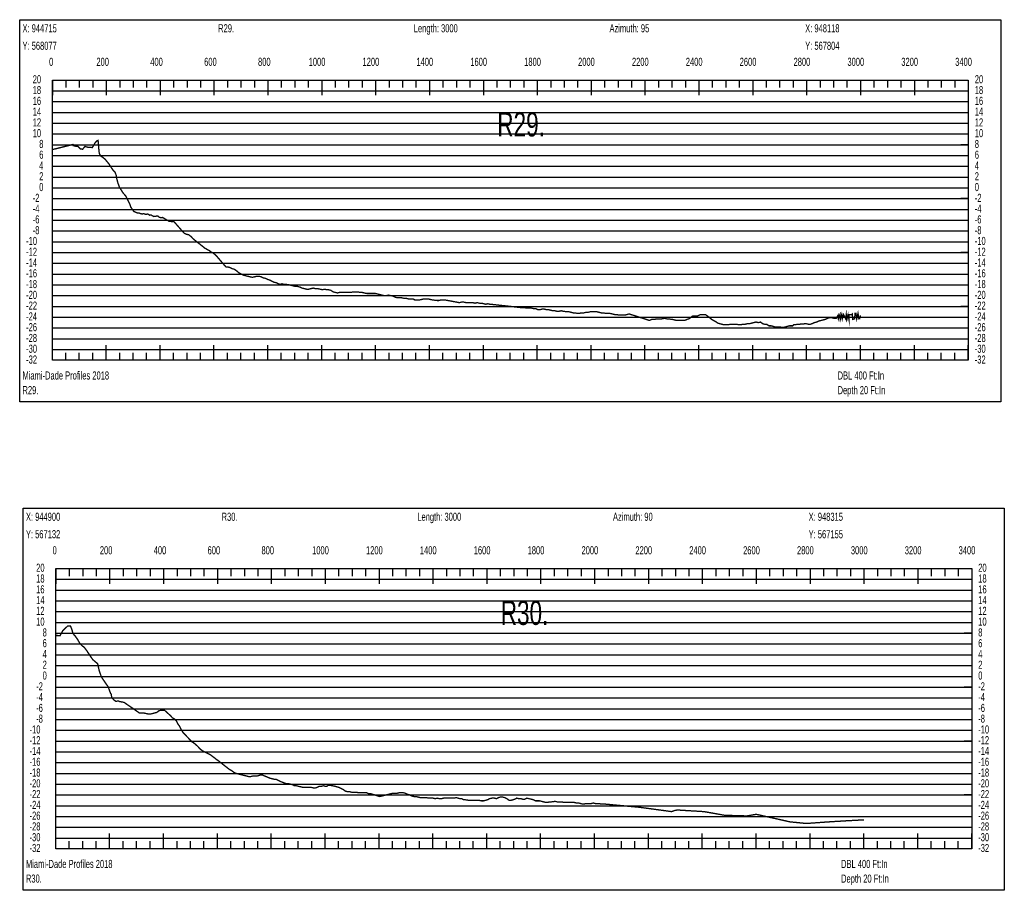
# Model space of a CAD drawing. Header units: inches. Extents: x 471865 to 538526, y 1054316 to 1102451.
# Tile 4 of 114: x 476812 to 480467, y 1054316 to 1057547. Entities that reach past the tile are written whole.
import ezdxf

# ---------------------------------------------------------------- set-up
doc = ezdxf.new("R2010")
doc.units = ezdxf.units.IN
doc.header["$MEASUREMENT"] = 0
for name, color, linetype in [('LABELS', 7, 'Continuous'), ('X_Gr1', 7, 'Continuous'), ('XSECTION', 7, 'Continuous')]:
    doc.layers.add(name, color=color, linetype=linetype)
doc.styles.get("Standard").update_dxf_attribs({"font": 'arial.ttf'})

msp = doc.modelspace()

# ---------------------------------------------------------------- linework, layer by layer
at = {"layer": 'X_Gr1', "color": 6, "linetype": 'Continuous', "lineweight": 18, "true_color": 0xff00ff, "transparency": 33554687, "const_width": 5}
for points in [[(476933.5, 1057073.9), (476933.5, 1057073.9), (476933.8, 1057065.2), (477009.9, 1057084), (477011.1, 1057080), (477020.1, 1057077.5), (477028.8, 1057077), (477037.8, 1057067.2), (477045.8, 1057066.5), (477054.7, 1057076.9), (477063.2, 1057074.2), (477072, 1057073.4), (477082, 1057072.7), (477091.6, 1057089.4), (477099.5, 1057097.9), (477103.3, 1057099.4), (477106.9, 1057057.7), (477108.1, 1057050.4), (477113.6, 1057040.8), (477121, 1057036.1), (477128.8, 1057030.1), (477144, 1057011.4), (477150.9, 1057000.4), (477158.7, 1056989.2), (477166, 1056981.8), (477171.1, 1056968.5), (477172.9, 1056956.1), (477177.1, 1056940.7), (477183.3, 1056923.5), (477186.6, 1056919.3), (477195.9, 1056904.4), (477205.5, 1056893.7), (477211.9, 1056881.2), (477220.2, 1056865), (477225.1, 1056851.2), (477231.2, 1056842.5), (477235.9, 1056835.6), (477242.5, 1056832.8), (477249.5, 1056829.9), (477254.9, 1056830.2), (477261.2, 1056827), (477268.4, 1056826.4), (477272.7, 1056827.4), (477280.1, 1056824.7), (477287.7, 1056826.1), (477294.6, 1056821.7), (477300.6, 1056822.1), (477309.6, 1056816.8), (477317.1, 1056817.7), (477324.5, 1056819), (477330.1, 1056814.3), (477337.4, 1056812.2), (477342.8, 1056813.3), (477349.1, 1056809.6), (477355.2, 1056805.9), (477361.4, 1056802.2), (477366.6, 1056799.1), (477385.8, 1056797.1), (477392.3, 1056789.6), (477398.6, 1056782.4), (477405, 1056775.2), (477411.3, 1056767.9), (477417.6, 1056760.7), (477422.7, 1056755.1), (477431.1, 1056751.1), (477439.5, 1056749.1), (477447.6, 1056743.1), (477455.2, 1056735.1), (477462.3, 1056729.1), (477469.6, 1056723.1), (477477.3, 1056717.1), (477485.1, 1056711.1), (477492.5, 1056705.1), (477499.8, 1056699.1), (477507.4, 1056695.1), (477515.1, 1056691.1), (477522.9, 1056685.1), (477530.6, 1056681.1), (477538.2, 1056675.1), (477545.7, 1056667.1), (477569.7, 1056639.1), (477578.4, 1056629.1), (477586.5, 1056629.1), (477593.8, 1056627.1), (477601, 1056623.1), (477608.9, 1056621.1), (477617.7, 1056615.1), (477626.9, 1056607.1), (477635.5, 1056603.1), (477643.2, 1056599.1), (477650.7, 1056597.1), (477658.8, 1056595.1), (477667.5, 1056593.1), (477676.1, 1056591.1), (477684.4, 1056593.1), (477692.4, 1056595.1), (477700.4, 1056595.1), (477708.6, 1056593.1), (477717, 1056589.1), (477725.3, 1056587.1), (477733.1, 1056583.1), (477740.5, 1056581.1), (477748.1, 1056577.1), (477756.3, 1056573.1), (477764.6, 1056571.1), (477772.3, 1056567.1), (477779.3, 1056565.1), (477786.1, 1056567.1), (477793.2, 1056565.1), (477800.1, 1056565.1), (477813.6, 1056563.1), (477821.1, 1056561.1), (477829, 1056559.1), (477836.7, 1056557.1), (477844.3, 1056557.1), (477852.2, 1056555.1), (477860.7, 1056551.1), (477869.3, 1056549.1), (477877.6, 1056547.1), (477885.6, 1056547.1), (477893.7, 1056549.1), (477901.8, 1056551.1), (477910.1, 1056549.1), (477918.5, 1056549.1), (477927.2, 1056547.1), (477936.2, 1056545.1), (477944.3, 1056547.1), (477951.4, 1056545.1), (477958.4, 1056545.1), (477966.8, 1056543.1), (477976, 1056537.1), (477992, 1056533.1), (477999.3, 1056535.1), (478007.9, 1056535.1), (478017.3, 1056535.1), (478026.2, 1056535.1), (478034.5, 1056535.1), (478042.4, 1056535.1), (478050.4, 1056537.1), (478058.9, 1056537.1), (478067.5, 1056537.1), (478075.8, 1056535.1), (478083.6, 1056535.1), (478091.6, 1056533.1), (478100.1, 1056531.1), (478108.8, 1056531.1), (478117.1, 1056531.1), (478125.1, 1056531.1), (478132.9, 1056531.1), (478141, 1056529.1), (478149.3, 1056527.1), (478157.3, 1056525.1), (478164.7, 1056523.1), (478172.5, 1056523.1), (478181, 1056525.1), (478190.2, 1056523.1), (478199.1, 1056521.1), (478207.2, 1056517.1), (478214.6, 1056515.1), (478222.2, 1056515.1), (478230.6, 1056515.1), (478239.3, 1056513.1), (478247.3, 1056513.1), (478255.2, 1056511.1), (478263.4, 1056511.1), (478271.6, 1056511.1), (478279.5, 1056507.1), (478287.6, 1056507.1), (478296.2, 1056507.1), (478304.9, 1056509.1), (478313.2, 1056511.1), (478320.8, 1056511.1), (478328.2, 1056511.1), (478336.4, 1056509.1), (478345.1, 1056507.1), (478361.5, 1056505.1), (478368.5, 1056505.1), (478375.5, 1056507.1), (478383, 1056507.1), (478390.6, 1056507.1), (478396.5, 1056506), (478402.4, 1056505), (478408.2, 1056503.9), (478414.1, 1056502.8), (478420, 1056501.7), (478425.9, 1056500.6), (478431.8, 1056499.5), (478437.7, 1056498.4), (478443.6, 1056497.3), (478444.4, 1056497.1), (478452.7, 1056499.1), (478461, 1056499.1), (478469.5, 1056497.1), (478477.7, 1056497.1), (478485.8, 1056497.1), (478494.1, 1056497.1), (478502.6, 1056495.1), (478510.9, 1056497.1), (478518.9, 1056495.1), (478526.8, 1056495.1), (478534.7, 1056493.1), (478542.7, 1056491.1), (478550.5, 1056493.1), (478558.2, 1056491.1), (478565.7, 1056491.1), (478572.8, 1056489.1), (478579.5, 1056489.1), (478585.3, 1056488.5), (478591.2, 1056487.8), (478597.1, 1056487.2), (478602.9, 1056486.5), (478608.8, 1056485.9), (478614.7, 1056485.3), (478620.6, 1056484.6), (478626.4, 1056484), (478632.3, 1056483.3), (478638.2, 1056482.7), (478644, 1056482), (478649.9, 1056481.4), (478655.8, 1056480.7), (478661.7, 1056480.1), (478667.5, 1056479.4), (478670.2, 1056479.1), (478679.4, 1056479.1), (478695.7, 1056477.1), (478703.1, 1056477.1), (478711.1, 1056477.1), (478719.6, 1056475.1), (478728.2, 1056475.1), (478736.3, 1056471.1), (478744, 1056471.1), (478751.6, 1056473.1), (478759.6, 1056473.1), (478768, 1056471.1), (478775.7, 1056471.1), (478783.3, 1056469.1), (478791.2, 1056467.1), (478799.2, 1056467.1), (478807, 1056465.1), (478814.6, 1056465.1), (478822.4, 1056467.1), (478830.4, 1056465.1), (478845.3, 1056463.1), (478852.4, 1056463.1), (478860.1, 1056461.1), (478868, 1056459.1), (478873.8, 1056458.6), (478879.6, 1056458), (478885.5, 1056457.5), (478889.1, 1056457.1), (478897.5, 1056459.1), (478906.2, 1056459.1), (478914.4, 1056461.1), (478921.9, 1056461.1), (478929.5, 1056463.1), (478937.9, 1056463.1), (478946.8, 1056463.1), (478955.6, 1056463.1), (478964.2, 1056461.1), (478972.2, 1056459.1), (478979.9, 1056459.1), (478987.6, 1056457.1), (478995.5, 1056457.1), (479003.9, 1056457.1), (479012.4, 1056455.1), (479020.6, 1056453.1), (479028.4, 1056453.1), (479036.3, 1056451.1), (479044.1, 1056451.1), (479051.5, 1056451.1), (479059.1, 1056451.1), (479067, 1056453.1), (479074.4, 1056455.1), (479081.4, 1056453.1), (479087.3, 1056451.2), (479093.2, 1056449.4), (479099.1, 1056447.5), (479105, 1056445.6), (479110.9, 1056443.7), (479116.7, 1056441.8), (479122.6, 1056439.9), (479128.5, 1056438), (479134.4, 1056436.1), (479140.3, 1056434.2), (479146.1, 1056432.3), (479149.9, 1056431.1), (479158.8, 1056435.1), (479164.7, 1056435.4), (479170.6, 1056435.7), (479176.5, 1056436.1), (479182.4, 1056436.4), (479188.3, 1056436.7), (479194.2, 1056437), (479197.5, 1056437.1), (479206.1, 1056439.1), (479213.6, 1056437.1), (479217.1, 1056436.8), (479222.9, 1056436.3), (479228.8, 1056435.7), (479234.6, 1056435.1), (479242.8, 1056433.1), (479250.8, 1056431.1), (479254.1, 1056431.1), (479260, 1056431.1), (479265.9, 1056431.1), (479271.8, 1056431.1), (479281.1, 1056431.1), (479289.7, 1056435.1), (479296.5, 1056437.1), (479302.7, 1056441.1), (479309.9, 1056447.1), (479327.2, 1056447.1), (479335, 1056451.1), (479342.1, 1056453.1), (479349.6, 1056453.1), (479357.7, 1056453.1), (479366, 1056447.1), (479373.9, 1056441.1), (479380.9, 1056435.1), (479387.8, 1056431.1), (479395.5, 1056427.1), (479404, 1056421.1), (479418.6, 1056417.1), (479426.1, 1056415.1), (479434.6, 1056415.1), (479443.2, 1056415.1), (479450.9, 1056417.1), (479458.3, 1056417.1), (479465.7, 1056417.1), (479473.3, 1056417.1), (479481.3, 1056415.1), (479489.5, 1056415.1), (479497.5, 1056417.1), (479505.9, 1056417.1), (479514.3, 1056419.1), (479522.3, 1056419.1), (479529.8, 1056421.1), (479537.2, 1056423.1), (479545.4, 1056425.1), (479554.1, 1056423.1), (479562.5, 1056425.1), (479570.1, 1056419.1), (479577.2, 1056417.1), (479585.2, 1056417.1), (479593.8, 1056411.1), (479602.2, 1056411.1), (479609.3, 1056409.1), (479616, 1056407.1), (479623.4, 1056407.1), (479631.2, 1056407.1), (479646.9, 1056405.1), (479654.8, 1056407.1), (479669.7, 1056411.1), (479681.7, 1056411.1), (479685.7, 1056415.1), (479690, 1056415.5), (479695.9, 1056416.1), (479701.7, 1056416.6), (479707.5, 1056417.1), (479713.3, 1056417.6), (479719.2, 1056418.1), (479725.2, 1056418.6), (479731.1, 1056419.1), (479739.9, 1056417.1), (479748.2, 1056417.1), (479758.6, 1056421.1), (479762.4, 1056423.1), (479770.5, 1056425.1), (479779.4, 1056429.1), (479787.9, 1056431.1), (479795.7, 1056433.1), (479803.3, 1056435.1), (479810.8, 1056439.1), (479818.5, 1056441.1), (479826.3, 1056441.1), (479835, 1056439.1), (479843.9, 1056439.1), (479850.8, 1056451.1), (479851.8, 1056437.1), (479857.5, 1056453.1), (479858.8, 1056435.1), (479864, 1056453.1), (479866.1, 1056437.1), (479870.5, 1056453.1), (479878.8, 1056437.1), (479880.8, 1056453.1), (479883, 1056435.1), (479887.6, 1056453.1), (479890.8, 1056435.1), (479891.1, 1056453.1), (479900.4, 1056453.1), (479903.3, 1056455.1), (479904.7, 1056435.1), (479911.9, 1056437.1), (479913.2, 1056457.1), (479916.8, 1056457.1), (479919.6, 1056437.1), (479924.3, 1056457.1), (479927.6, 1056437.1), (479930.2, 1056437.3), (479933.5, 1056449.9)], [(476951.2, 1055265.2), (476951.2, 1055265.2), (476951.3, 1055261.2), (476962.6, 1055261.8), (476971.4, 1055278.7), (476982.3, 1055289.6), (476991.1, 1055297.6), (477000.6, 1055297.6), (477005.3, 1055286), (477006.9, 1055281.4), (477009.4, 1055272), (477011.2, 1055267.9), (477018.6, 1055259.6), (477027, 1055247.7), (477035.6, 1055232.6), (477043.1, 1055224.6), (477051.8, 1055218.3), (477062.1, 1055204.5), (477069.9, 1055192.5), (477083, 1055173.2), (477092, 1055165.3), (477101.6, 1055157.6), (477107.4, 1055132.1), (477115.5, 1055108.4), (477125.8, 1055093.1), (477133.3, 1055082.2), (477140.3, 1055072.7), (477148.6, 1055050.1), (477152.1, 1055043.3), (477154.2, 1055031.5), (477161.3, 1055023.4), (477169, 1055017.8), (477178.8, 1055018.8), (477184.4, 1055016.6), (477192.6, 1055015.2), (477199.9, 1055013.7), (477206.4, 1055009.2), (477212.7, 1055004.8), (477219.1, 1055000.5), (477225.4, 1054996.1), (477231.8, 1054991.8), (477238, 1054987.4), (477244.3, 1054983.1), (477250.5, 1054978.7), (477256.8, 1054974.4), (477264.6, 1054974.4), (477272.9, 1054974.4), (477281.6, 1054972.4), (477290.2, 1054970.4), (477298, 1054970.4), (477305.6, 1054972.4), (477313.2, 1054974.4), (477321.1, 1054976.4), (477328.8, 1054982.4), (477335.9, 1054984.4), (477341.1, 1054984.4), (477346.3, 1054984.4), (477350.2, 1054984.4), (477351.5, 1054983.1), (477356.7, 1054978.5), (477361.8, 1054973.8), (477367, 1054969.1), (477372.1, 1054964.5), (477372.2, 1054964.4), (477379.3, 1054956.4), (477386.2, 1054952.4), (477393, 1054946.4), (477399.2, 1054934.4), (477405, 1054926.4), (477411.2, 1054914.4), (477418.4, 1054902.4), (477423.6, 1054896.9), (477428.8, 1054891.4), (477434.1, 1054885.9), (477435.4, 1054884.4), (477443.3, 1054876.4), (477450.3, 1054868.4), (477456.9, 1054864.4), (477464.5, 1054858.4), (477473.4, 1054850.4), (477482.2, 1054840.4), (477490.4, 1054834.4), (477497.8, 1054830.4), (477505.6, 1054826.4), (477513.7, 1054822.4), (477521.5, 1054818.4), (477529.3, 1054812.4), (477537.2, 1054806.4), (477545.1, 1054800.4), (477553.3, 1054794.4), (477560.9, 1054788.4), (477568.6, 1054782.4), (477576.1, 1054776.4), (477583.9, 1054770.4), (477591.7, 1054764.4), (477599.2, 1054760.4), (477607.1, 1054754.4), (477615.3, 1054750.4), (477623.1, 1054748.4), (477630.5, 1054746.4), (477638.1, 1054744.4), (477646.7, 1054742.4), (477654.8, 1054740.4), (477662.3, 1054738.4), (477669.8, 1054738.4), (477677.6, 1054740.4), (477685.8, 1054740.4), (477693.3, 1054740.4), (477700.1, 1054742.4), (477706.4, 1054744.4), (477712.7, 1054744.4), (477717.8, 1054742.3), (477722.8, 1054740.1), (477727.9, 1054738), (477733, 1054735.9), (477738, 1054733.8), (477741.3, 1054732.4), (477749.2, 1054730.4), (477757.1, 1054728.4), (477764.4, 1054728.4), (477771.8, 1054724.4), (477779.7, 1054720.4), (477795.2, 1054714.4), (477802.2, 1054712.4), (477809.4, 1054712.4), (477817.4, 1054710.4), (477825, 1054708.4), (477832.2, 1054704.4), (477839.2, 1054704.4), (477846.9, 1054702.4), (477855.4, 1054700.4), (477863.4, 1054698.4), (477876.9, 1054698.4), (477884.8, 1054698.4), (477894, 1054698.4), (477902.8, 1054696.4), (477910.3, 1054696.4), (477916.8, 1054698.4), (477924, 1054702.4), (477932, 1054702.4), (477939.6, 1054704.4), (477946.4, 1054702.4), (477952.4, 1054702.4), (477957.9, 1054706.4), (477963.5, 1054706.4), (477968.5, 1054705.3), (477973.4, 1054704.3), (477978.4, 1054703.3), (477982.7, 1054702.4), (477989.5, 1054700.4), (477997.3, 1054698.4), (478005.3, 1054694.4), (478013.5, 1054690.4), (478021.5, 1054684.4), (478029.4, 1054682.4), (478036.6, 1054682.4), (478043.9, 1054680.4), (478052.3, 1054680.4), (478061.4, 1054680.4), (478070.4, 1054678.4), (478075.6, 1054678.4), (478080.8, 1054678.4), (478086, 1054678.4), (478091.2, 1054678.4), (478099.7, 1054678.4), (478109.1, 1054674.4), (478117.6, 1054674.4), (478122.8, 1054672.7), (478128, 1054671), (478133.2, 1054669.3), (478138.4, 1054667.6), (478143.7, 1054665.8), (478148.1, 1054664.4), (478157.1, 1054666.4), (478165.1, 1054668.4), (478172.8, 1054670.4), (478180.6, 1054672.4), (478188.7, 1054674.4), (478196.9, 1054676.4), (478205.1, 1054676.4), (478213.3, 1054676.4), (478221.2, 1054678.4), (478228.8, 1054678.4), (478236.5, 1054678.4), (478244.3, 1054676.4), (478252.4, 1054672.4), (478260.5, 1054670.4), (478268, 1054666.4), (478275.4, 1054664.4), (478283, 1054664.4), (478291.1, 1054662.4), (478299.3, 1054660.4), (478304.5, 1054660.4), (478309.7, 1054660.4), (478314.7, 1054660.4), (478322.2, 1054660.4), (478330.3, 1054658.4), (478338.7, 1054658.4), (478346.6, 1054658.4), (478354.3, 1054656.4), (478362.2, 1054658.4), (478370.5, 1054656.4), (478378.5, 1054656.4), (478386.1, 1054658.4), (478393.7, 1054658.4), (478401.4, 1054658.4), (478409.5, 1054658.4), (478417.3, 1054658.4), (478425.1, 1054658.4), (478432.7, 1054660.4), (478439.8, 1054658.4), (478446.8, 1054656.4), (478453.7, 1054656.4), (478460.1, 1054652.4), (478466.2, 1054652.4), (478471.1, 1054651.6), (478476, 1054650.9), (478479.4, 1054650.4), (478487.2, 1054650.4), (478494.7, 1054650.4), (478509.3, 1054650.4), (478517.3, 1054650.4), (478525.9, 1054648.4), (478534.6, 1054648.4), (478542.2, 1054650.4), (478549.1, 1054652.4), (478556.8, 1054656.4), (478565.6, 1054658.4), (478574.5, 1054658.4), (478582.4, 1054656.4), (478589.4, 1054660.4), (478596.8, 1054662.4), (478604.7, 1054662.4), (478612.9, 1054660.4), (478621, 1054656.4), (478629, 1054650.4), (478636.7, 1054650.4), (478643.8, 1054652.4), (478650.4, 1054654.4), (478657.4, 1054658.4), (478665.1, 1054656.4), (478672.8, 1054656.4), (478679.9, 1054654.4), (478687, 1054654.4), (478694.9, 1054658.4), (478703.2, 1054656.4), (478711.6, 1054654.4), (478719.5, 1054652.4), (478727.1, 1054648.4), (478734.7, 1054648.4), (478742.3, 1054648.4), (478750.4, 1054646.4), (478758.2, 1054644.4), (478765.4, 1054642.4), (478771.8, 1054642.4), (478778.1, 1054644.4), (478785.3, 1054644.4), (478800.3, 1054646.4), (478807.9, 1054644.4), (478815.8, 1054644.4), (478824.2, 1054644.4), (478832.6, 1054642.4), (478840.9, 1054642.4), (478849, 1054642.4), (478856.4, 1054642.4), (478863.5, 1054642.4), (478871, 1054642.4), (478879.4, 1054640.4), (478887.6, 1054640.4), (478894.8, 1054638.4), (478901.4, 1054636.4), (478907.7, 1054636.4), (478914.4, 1054638.4), (478921.4, 1054638.4), (478928.5, 1054638.4), (478935.1, 1054638.4), (478941.4, 1054640.4), (478948.6, 1054638.4), (478956.5, 1054638.4), (478963.6, 1054638.4), (478970, 1054636.4), (478976.5, 1054636.4), (478984.3, 1054636.4), (478989.5, 1054635.9), (478994.7, 1054635.4), (478999.8, 1054635), (479005, 1054634.5), (479010.2, 1054634), (479015.3, 1054633.5), (479020.5, 1054633.1), (479025.6, 1054632.6), (479030.8, 1054632.1), (479036, 1054631.6), (479041.1, 1054631.1), (479046.3, 1054630.7), (479051.4, 1054630.2), (479056.6, 1054629.7), (479061.8, 1054629.2), (479066.9, 1054628.8), (479072.1, 1054628.3), (479077.3, 1054627.8), (479082.4, 1054627.3), (479087.6, 1054626.9), (479092.7, 1054626.4), (479097.9, 1054625.9), (479103.1, 1054625.4), (479108.2, 1054625), (479113.4, 1054624.5), (479114.6, 1054624.4), (479118.6, 1054623.8), (479123.8, 1054623.1), (479128.9, 1054622.4), (479134.1, 1054621.7), (479139.3, 1054621), (479144.5, 1054620.3), (479149.7, 1054619.6), (479154.9, 1054618.9), (479160.1, 1054618.2), (479165.3, 1054617.5), (479170.5, 1054616.8), (479175.6, 1054616.1), (479180.8, 1054615.4), (479186, 1054614.7), (479191.2, 1054614), (479196.4, 1054613.3), (479201.6, 1054612.6), (479206.8, 1054611.9), (479212, 1054611.2), (479217.1, 1054610.5), (479222.3, 1054609.8), (479227.5, 1054609), (479232.4, 1054608.4), (479232.7, 1054608.5), (479237.9, 1054610.4), (479243, 1054612.3), (479243.2, 1054612.4), (479248.2, 1054613.3), (479253.3, 1054614.3), (479253.6, 1054614.4), (479258.5, 1054614.1), (479263.7, 1054613.8), (479268.9, 1054613.5), (479274.1, 1054613.1), (479279.3, 1054612.8), (479284.5, 1054612.5), (479289.8, 1054612.2), (479295, 1054611.9), (479300.2, 1054611.6), (479305.4, 1054611.2), (479310.6, 1054610.9), (479315.8, 1054610.6), (479321, 1054610.3), (479326.2, 1054610), (479331.4, 1054609.7), (479336.6, 1054609.4), (479341.8, 1054609), (479347, 1054608.7), (479352.2, 1054608.4), (479352.7, 1054608.4), (479357.4, 1054607.5), (479362.7, 1054606.6), (479367.9, 1054605.7), (479373.1, 1054604.8), (479378.3, 1054603.8), (479383.5, 1054602.9), (479388.7, 1054602), (479393.9, 1054601.1), (479399.1, 1054600.1), (479404.3, 1054599.2), (479409.5, 1054598.3), (479414.7, 1054597.4), (479419.9, 1054596.4), (479425.1, 1054595.5), (479430.3, 1054594.6), (479431.6, 1054594.4), (479435.5, 1054594.4), (479440.7, 1054594.4), (479442.2, 1054594.4), (479445.9, 1054594.3), (479451.1, 1054594.1), (479456.3, 1054594), (479461.5, 1054593.8), (479466.7, 1054593.7), (479471.9, 1054593.5), (479477.1, 1054593.4), (479482.3, 1054593.2), (479487.6, 1054593.1), (479492.8, 1054592.9), (479498, 1054592.8), (479503.2, 1054592.6), (479508.4, 1054592.5), (479512.4, 1054592.4), (479513.6, 1054592.6), (479518.7, 1054593.5), (479523.8, 1054594.4), (479529, 1054595.3), (479534.1, 1054596.2), (479539.2, 1054597.1), (479544.3, 1054598), (479546.4, 1054598.4), (479549.5, 1054597.7), (479554.7, 1054596.5), (479559.9, 1054595.4), (479565.1, 1054594.2), (479570.3, 1054593), (479575.5, 1054591.9), (479580.7, 1054590.7), (479585.9, 1054589.6), (479591.1, 1054588.4), (479596.3, 1054587.2), (479601.5, 1054586.1), (479606.7, 1054584.9), (479611.9, 1054583.7), (479617.1, 1054582.6), (479622.3, 1054581.4), (479627.5, 1054580.3), (479632.7, 1054579.1), (479637.9, 1054577.9), (479643.1, 1054576.8), (479648.3, 1054575.6), (479653.4, 1054574.5), (479658.6, 1054573.3), (479663.8, 1054572.1), (479669, 1054571), (479671.7, 1054570.4), (479674.2, 1054570.1), (479679.3, 1054569.6), (479684.4, 1054569.1), (479689.5, 1054568.6), (479694.6, 1054568.1), (479699.8, 1054567.6), (479704.9, 1054567.1), (479710, 1054566.6), (479715.1, 1054566.1), (479720.2, 1054565.6), (479725.3, 1054565.1), (479730.4, 1054564.6), (479732.7, 1054564.4), (479735.6, 1054564.6), (479740.8, 1054565), (479746, 1054565.3), (479751.2, 1054565.7), (479756.4, 1054566.1), (479761.5, 1054566.4), (479766.7, 1054566.8), (479771.9, 1054567.2), (479777.1, 1054567.6), (479782.3, 1054567.9), (479787.5, 1054568.3), (479792.7, 1054568.7), (479797.9, 1054569.1), (479803.1, 1054569.4), (479808.3, 1054569.8), (479813.5, 1054570.2), (479818.7, 1054570.5), (479823.9, 1054570.8), (479829.1, 1054571.2), (479834.3, 1054571.5), (479839.5, 1054571.8), (479844.7, 1054572.1), (479849.9, 1054572.4), (479855.1, 1054572.7), (479860.3, 1054573), (479865.6, 1054573.4), (479870.8, 1054573.7), (479876, 1054574), (479881.2, 1054574.3), (479886.4, 1054574.6), (479891.6, 1054574.9), (479896.8, 1054575.2), (479902, 1054575.4), (479907.2, 1054575.7), (479912.4, 1054576), (479917.6, 1054576.3), (479922.7, 1054576.5), (479927.9, 1054576.8), (479933.1, 1054577.1), (479938.3, 1054577.4), (479943.5, 1054577.6), (479946.3, 1054577.8)]]:
    msp.add_lwpolyline(points, dxfattribs=at)
at = {"layer": 'XSECTION', "color": 18, "linetype": 'Continuous', "true_color": 0x000000}
for points in [[(476812.3, 1057547.1), (480454.7, 1057547.1), (480454.7, 1056129.1), (476812.3, 1056129.1), (476812.3, 1057547.1)], [(476933.5, 1057323.1), (480333.5, 1057323.1), (480333.5, 1056283.1), (476933.5, 1056283.1), (476933.5, 1057323.1)], [(476933.5, 1057323.1), (476933.5, 1057266.7)], [(476933.5, 1057323.1), (476933.5, 1057266.7)], [(476933.5, 1057323.1), (476933.5, 1057295.1)], [(476933.5, 1057323.1), (476933.5, 1057295.1)], [(476983.5, 1057323.1), (476983.5, 1057295.1)], [(477033.5, 1057323.1), (477033.5, 1057295.1)], [(477083.5, 1057323.1), (477083.5, 1057295.1)], [(477133.5, 1057323.1), (477133.5, 1057266.7)], [(477133.5, 1057323.1), (477133.5, 1057295.1)], [(477183.5, 1057323.1), (477183.5, 1057295.1)], [(477233.5, 1057323.1), (477233.5, 1057295.1)], [(477283.5, 1057323.1), (477283.5, 1057295.1)], [(477333.5, 1057323.1), (477333.5, 1057266.7)], [(477333.5, 1057323.1), (477333.5, 1057295.1)], [(477383.5, 1057323.1), (477383.5, 1057295.1)], [(477433.5, 1057323.1), (477433.5, 1057295.1)], [(477483.5, 1057323.1), (477483.5, 1057295.1)], [(477533.5, 1057323.1), (477533.5, 1057266.7)], [(477533.5, 1057323.1), (477533.5, 1057295.1)], [(477583.5, 1057323.1), (477583.5, 1057295.1)], [(477633.5, 1057323.1), (477633.5, 1057295.1)], [(477683.5, 1057323.1), (477683.5, 1057295.1)], [(477733.5, 1057323.1), (477733.5, 1057266.7)], [(477733.5, 1057323.1), (477733.5, 1057295.1)], [(477783.5, 1057323.1), (477783.5, 1057295.1)], [(477833.5, 1057323.1), (477833.5, 1057295.1)], [(477883.5, 1057323.1), (477883.5, 1057295.1)], [(477933.5, 1057323.1), (477933.5, 1057266.7)], [(477933.5, 1057323.1), (477933.5, 1057295.1)], [(477983.5, 1057323.1), (477983.5, 1057295.1)], [(478033.5, 1057323.1), (478033.5, 1057295.1)], [(478083.5, 1057323.1), (478083.5, 1057295.1)], [(478133.5, 1057323.1), (478133.5, 1057266.7)], [(478133.5, 1057323.1), (478133.5, 1057295.1)], [(478183.5, 1057323.1), (478183.5, 1057295.1)], [(478233.5, 1057323.1), (478233.5, 1057295.1)], [(478283.5, 1057323.1), (478283.5, 1057295.1)], [(478333.5, 1057323.1), (478333.5, 1057266.7)], [(478333.5, 1057323.1), (478333.5, 1057295.1)], [(478383.5, 1057323.1), (478383.5, 1057295.1)], [(478433.5, 1057323.1), (478433.5, 1057295.1)], [(478483.5, 1057323.1), (478483.5, 1057295.1)], [(478533.5, 1057323.1), (478533.5, 1057266.7)], [(478533.5, 1057323.1), (478533.5, 1057295.1)], [(478583.5, 1057323.1), (478583.5, 1057295.1)], [(478633.5, 1057323.1), (478633.5, 1057295.1)], [(478683.5, 1057323.1), (478683.5, 1057295.1)], [(478733.5, 1057323.1), (478733.5, 1057266.7)], [(478733.5, 1057323.1), (478733.5, 1057295.1)], [(478783.5, 1057323.1), (478783.5, 1057295.1)], [(478833.5, 1057323.1), (478833.5, 1057295.1)], [(478883.5, 1057323.1), (478883.5, 1057295.1)], [(478933.5, 1057323.1), (478933.5, 1057266.7)], [(478933.5, 1057323.1), (478933.5, 1057295.1)], [(478983.5, 1057323.1), (478983.5, 1057295.1)], [(479033.5, 1057323.1), (479033.5, 1057295.1)], [(479083.5, 1057323.1), (479083.5, 1057295.1)], [(479133.5, 1057323.1), (479133.5, 1057266.7)], [(479133.5, 1057323.1), (479133.5, 1057295.1)], [(479183.5, 1057323.1), (479183.5, 1057295.1)], [(479233.5, 1057323.1), (479233.5, 1057295.1)], [(479283.5, 1057323.1), (479283.5, 1057295.1)], [(479333.5, 1057323.1), (479333.5, 1057266.7)], [(479333.5, 1057323.1), (479333.5, 1057295.1)], [(479383.5, 1057323.1), (479383.5, 1057295.1)], [(479433.5, 1057323.1), (479433.5, 1057295.1)], [(479483.5, 1057323.1), (479483.5, 1057295.1)], [(479533.5, 1057323.1), (479533.5, 1057266.7)], [(479533.5, 1057323.1), (479533.5, 1057295.1)], [(479583.5, 1057323.1), (479583.5, 1057295.1)], [(479633.5, 1057323.1), (479633.5, 1057295.1)], [(479683.5, 1057323.1), (479683.5, 1057295.1)], [(479733.5, 1057323.1), (479733.5, 1057266.7)], [(479733.5, 1057323.1), (479733.5, 1057295.1)], [(479783.5, 1057323.1), (479783.5, 1057295.1)], [(479833.5, 1057323.1), (479833.5, 1057295.1)], [(479883.5, 1057323.1), (479883.5, 1057295.1)], [(479933.5, 1057323.1), (479933.5, 1057266.7)], [(479933.5, 1057323.1), (479933.5, 1057295.1)], [(479983.5, 1057323.1), (479983.5, 1057295.1)], [(480033.5, 1057323.1), (480033.5, 1057295.1)], [(480083.5, 1057323.1), (480083.5, 1057295.1)], [(480133.5, 1057323.1), (480133.5, 1057266.7)], [(480133.5, 1057323.1), (480133.5, 1057295.1)], [(480183.5, 1057323.1), (480183.5, 1057295.1)], [(480233.5, 1057323.1), (480233.5, 1057295.1)], [(480283.5, 1057323.1), (480283.5, 1057295.1)], [(480333.5, 1057323.1), (480333.5, 1057266.7)], [(480333.5, 1057323.1), (480333.5, 1057295.1)], [(476933.5, 1057083.1), (476961.5, 1057083.1)], [(480333.5, 1057083.1), (480305.5, 1057083.1)], [(476933.5, 1056883.1), (476961.5, 1056883.1)], [(480333.5, 1056883.1), (480305.5, 1056883.1)], [(476933.5, 1056683.1), (476961.5, 1056683.1)], [(480333.5, 1056683.1), (480305.5, 1056683.1)], [(476933.5, 1056483.1), (476961.5, 1056483.1)], [(480333.5, 1056483.1), (480305.5, 1056483.1)], [(476933.5, 1056283.1), (476933.5, 1056339.5)], [(476933.5, 1056283.1), (476933.5, 1056339.5)], [(477133.5, 1056283.1), (477133.5, 1056339.5)], [(477333.5, 1056283.1), (477333.5, 1056339.5)], [(477533.5, 1056283.1), (477533.5, 1056339.5)], [(477733.5, 1056283.1), (477733.5, 1056339.5)], [(477933.5, 1056283.1), (477933.5, 1056339.5)], [(478133.5, 1056283.1), (478133.5, 1056339.5)], [(478333.5, 1056283.1), (478333.5, 1056339.5)], [(478533.5, 1056283.1), (478533.5, 1056339.5)], [(478733.5, 1056283.1), (478733.5, 1056339.5)], [(478933.5, 1056283.1), (478933.5, 1056339.5)], [(479133.5, 1056283.1), (479133.5, 1056339.5)], [(479333.5, 1056283.1), (479333.5, 1056339.5)], [(479533.5, 1056283.1), (479533.5, 1056339.5)], [(479733.5, 1056283.1), (479733.5, 1056339.5)], [(479933.5, 1056283.1), (479933.5, 1056339.5)], [(480133.5, 1056283.1), (480133.5, 1056339.5)], [(480333.5, 1056283.1), (480333.5, 1056339.5)], [(476933.5, 1056283.1), (476933.5, 1056311.1)], [(476933.5, 1056283.1), (476933.5, 1056311.1)], [(476983.5, 1056283.1), (476983.5, 1056311.1)], [(477033.5, 1056283.1), (477033.5, 1056311.1)], [(477083.5, 1056283.1), (477083.5, 1056311.1)], [(477133.5, 1056283.1), (477133.5, 1056311.1)], [(477183.5, 1056283.1), (477183.5, 1056311.1)], [(477233.5, 1056283.1), (477233.5, 1056311.1)], [(477283.5, 1056283.1), (477283.5, 1056311.1)], [(477333.5, 1056283.1), (477333.5, 1056311.1)], [(477383.5, 1056283.1), (477383.5, 1056311.1)], [(477433.5, 1056283.1), (477433.5, 1056311.1)], [(477483.5, 1056283.1), (477483.5, 1056311.1)], [(477533.5, 1056283.1), (477533.5, 1056311.1)], [(477583.5, 1056283.1), (477583.5, 1056311.1)], [(477633.5, 1056283.1), (477633.5, 1056311.1)], [(477683.5, 1056283.1), (477683.5, 1056311.1)], [(477733.5, 1056283.1), (477733.5, 1056311.1)], [(477783.5, 1056283.1), (477783.5, 1056311.1)], [(477833.5, 1056283.1), (477833.5, 1056311.1)], [(477883.5, 1056283.1), (477883.5, 1056311.1)], [(477933.5, 1056283.1), (477933.5, 1056311.1)], [(477983.5, 1056283.1), (477983.5, 1056311.1)], [(478033.5, 1056283.1), (478033.5, 1056311.1)], [(478083.5, 1056283.1), (478083.5, 1056311.1)], [(478133.5, 1056283.1), (478133.5, 1056311.1)], [(478183.5, 1056283.1), (478183.5, 1056311.1)], [(478233.5, 1056283.1), (478233.5, 1056311.1)], [(478283.5, 1056283.1), (478283.5, 1056311.1)], [(478333.5, 1056283.1), (478333.5, 1056311.1)], [(478383.5, 1056283.1), (478383.5, 1056311.1)], [(478433.5, 1056283.1), (478433.5, 1056311.1)], [(478483.5, 1056283.1), (478483.5, 1056311.1)], [(478533.5, 1056283.1), (478533.5, 1056311.1)], [(478583.5, 1056283.1), (478583.5, 1056311.1)], [(478633.5, 1056283.1), (478633.5, 1056311.1)], [(478683.5, 1056283.1), (478683.5, 1056311.1)], [(478733.5, 1056283.1), (478733.5, 1056311.1)], [(478783.5, 1056283.1), (478783.5, 1056311.1)], [(478833.5, 1056283.1), (478833.5, 1056311.1)], [(478883.5, 1056283.1), (478883.5, 1056311.1)], [(478933.5, 1056283.1), (478933.5, 1056311.1)], [(478983.5, 1056283.1), (478983.5, 1056311.1)], [(479033.5, 1056283.1), (479033.5, 1056311.1)], [(479083.5, 1056283.1), (479083.5, 1056311.1)], [(479133.5, 1056283.1), (479133.5, 1056311.1)], [(479183.5, 1056283.1), (479183.5, 1056311.1)], [(479233.5, 1056283.1), (479233.5, 1056311.1)], [(479283.5, 1056283.1), (479283.5, 1056311.1)], [(479333.5, 1056283.1), (479333.5, 1056311.1)], [(479383.5, 1056283.1), (479383.5, 1056311.1)], [(479433.5, 1056283.1), (479433.5, 1056311.1)], [(479483.5, 1056283.1), (479483.5, 1056311.1)], [(479533.5, 1056283.1), (479533.5, 1056311.1)], [(479583.5, 1056283.1), (479583.5, 1056311.1)], [(479633.5, 1056283.1), (479633.5, 1056311.1)], [(479683.5, 1056283.1), (479683.5, 1056311.1)], [(479733.5, 1056283.1), (479733.5, 1056311.1)], [(479783.5, 1056283.1), (479783.5, 1056311.1)], [(479833.5, 1056283.1), (479833.5, 1056311.1)], [(479883.5, 1056283.1), (479883.5, 1056311.1)], [(479933.5, 1056283.1), (479933.5, 1056311.1)], [(479983.5, 1056283.1), (479983.5, 1056311.1)], [(480033.5, 1056283.1), (480033.5, 1056311.1)], [(480083.5, 1056283.1), (480083.5, 1056311.1)], [(480133.5, 1056283.1), (480133.5, 1056311.1)], [(480183.5, 1056283.1), (480183.5, 1056311.1)], [(480233.5, 1056283.1), (480233.5, 1056311.1)], [(480283.5, 1056283.1), (480283.5, 1056311.1)], [(480333.5, 1056283.1), (480333.5, 1056311.1)], [(476825.1, 1055734.4), (480467.5, 1055734.4), (480467.5, 1054316.4), (476825.1, 1054316.4), (476825.1, 1055734.4)], [(476946.3, 1055510.4), (480346.3, 1055510.4), (480346.3, 1054470.4), (476946.3, 1054470.4), (476946.3, 1055510.4)], [(476946.3, 1055510.4), (476946.3, 1055454)], [(476946.3, 1055510.4), (476946.3, 1055454)], [(476946.3, 1055510.4), (476946.3, 1055482.4)], [(476946.3, 1055510.4), (476946.3, 1055482.4)], [(476996.3, 1055510.4), (476996.3, 1055482.4)], [(477046.3, 1055510.4), (477046.3, 1055482.4)], [(477096.3, 1055510.4), (477096.3, 1055482.4)], [(477146.3, 1055510.4), (477146.3, 1055454)], [(477146.3, 1055510.4), (477146.3, 1055482.4)], [(477196.3, 1055510.4), (477196.3, 1055482.4)], [(477246.3, 1055510.4), (477246.3, 1055482.4)], [(477296.3, 1055510.4), (477296.3, 1055482.4)], [(477346.3, 1055510.4), (477346.3, 1055454)], [(477346.3, 1055510.4), (477346.3, 1055482.4)], [(477396.3, 1055510.4), (477396.3, 1055482.4)], [(477446.3, 1055510.4), (477446.3, 1055482.4)], [(477496.3, 1055510.4), (477496.3, 1055482.4)], [(477546.3, 1055510.4), (477546.3, 1055454)], [(477546.3, 1055510.4), (477546.3, 1055482.4)], [(477596.3, 1055510.4), (477596.3, 1055482.4)], [(477646.3, 1055510.4), (477646.3, 1055482.4)], [(477696.3, 1055510.4), (477696.3, 1055482.4)], [(477746.3, 1055510.4), (477746.3, 1055454)], [(477746.3, 1055510.4), (477746.3, 1055482.4)], [(477796.3, 1055510.4), (477796.3, 1055482.4)], [(477846.3, 1055510.4), (477846.3, 1055482.4)], [(477896.3, 1055510.4), (477896.3, 1055482.4)], [(477946.3, 1055510.4), (477946.3, 1055454)], [(477946.3, 1055510.4), (477946.3, 1055482.4)], [(477996.3, 1055510.4), (477996.3, 1055482.4)], [(478046.3, 1055510.4), (478046.3, 1055482.4)], [(478096.3, 1055510.4), (478096.3, 1055482.4)], [(478146.3, 1055510.4), (478146.3, 1055454)], [(478146.3, 1055510.4), (478146.3, 1055482.4)], [(478196.3, 1055510.4), (478196.3, 1055482.4)], [(478246.3, 1055510.4), (478246.3, 1055482.4)], [(478296.3, 1055510.4), (478296.3, 1055482.4)], [(478346.3, 1055510.4), (478346.3, 1055454)], [(478346.3, 1055510.4), (478346.3, 1055482.4)], [(478396.3, 1055510.4), (478396.3, 1055482.4)], [(478446.3, 1055510.4), (478446.3, 1055482.4)], [(478496.3, 1055510.4), (478496.3, 1055482.4)], [(478546.3, 1055510.4), (478546.3, 1055454)], [(478546.3, 1055510.4), (478546.3, 1055482.4)], [(478596.3, 1055510.4), (478596.3, 1055482.4)], [(478646.3, 1055510.4), (478646.3, 1055482.4)], [(478696.3, 1055510.4), (478696.3, 1055482.4)], [(478746.3, 1055510.4), (478746.3, 1055454)], [(478746.3, 1055510.4), (478746.3, 1055482.4)], [(478796.3, 1055510.4), (478796.3, 1055482.4)], [(478846.3, 1055510.4), (478846.3, 1055482.4)], [(478896.3, 1055510.4), (478896.3, 1055482.4)], [(478946.3, 1055510.4), (478946.3, 1055454)], [(478946.3, 1055510.4), (478946.3, 1055482.4)], [(478996.3, 1055510.4), (478996.3, 1055482.4)], [(479046.3, 1055510.4), (479046.3, 1055482.4)], [(479096.3, 1055510.4), (479096.3, 1055482.4)], [(479146.3, 1055510.4), (479146.3, 1055454)], [(479146.3, 1055510.4), (479146.3, 1055482.4)], [(479196.3, 1055510.4), (479196.3, 1055482.4)], [(479246.3, 1055510.4), (479246.3, 1055482.4)], [(479296.3, 1055510.4), (479296.3, 1055482.4)], [(479346.3, 1055510.4), (479346.3, 1055454)], [(479346.3, 1055510.4), (479346.3, 1055482.4)], [(479396.3, 1055510.4), (479396.3, 1055482.4)], [(479446.3, 1055510.4), (479446.3, 1055482.4)], [(479496.3, 1055510.4), (479496.3, 1055482.4)], [(479546.3, 1055510.4), (479546.3, 1055454)], [(479546.3, 1055510.4), (479546.3, 1055482.4)], [(479596.3, 1055510.4), (479596.3, 1055482.4)], [(479646.3, 1055510.4), (479646.3, 1055482.4)], [(479696.3, 1055510.4), (479696.3, 1055482.4)], [(479746.3, 1055510.4), (479746.3, 1055454)], [(479746.3, 1055510.4), (479746.3, 1055482.4)], [(479796.3, 1055510.4), (479796.3, 1055482.4)], [(479846.3, 1055510.4), (479846.3, 1055482.4)], [(479896.3, 1055510.4), (479896.3, 1055482.4)], [(479946.3, 1055510.4), (479946.3, 1055454)], [(479946.3, 1055510.4), (479946.3, 1055482.4)], [(479996.3, 1055510.4), (479996.3, 1055482.4)], [(480046.3, 1055510.4), (480046.3, 1055482.4)], [(480096.3, 1055510.4), (480096.3, 1055482.4)], [(480146.3, 1055510.4), (480146.3, 1055454)], [(480146.3, 1055510.4), (480146.3, 1055482.4)], [(480196.3, 1055510.4), (480196.3, 1055482.4)], [(480246.3, 1055510.4), (480246.3, 1055482.4)], [(480296.3, 1055510.4), (480296.3, 1055482.4)], [(480346.3, 1055510.4), (480346.3, 1055454)], [(480346.3, 1055510.4), (480346.3, 1055482.4)], [(476946.3, 1055270.4), (476974.3, 1055270.4)], [(480346.3, 1055270.4), (480318.3, 1055270.4)], [(476946.3, 1055070.4), (476974.3, 1055070.4)], [(480346.3, 1055070.4), (480318.3, 1055070.4)], [(476946.3, 1054870.4), (476974.3, 1054870.4)], [(480346.3, 1054870.4), (480318.3, 1054870.4)], [(476946.3, 1054670.4), (476974.3, 1054670.4)], [(480346.3, 1054670.4), (480318.3, 1054670.4)], [(476946.3, 1054470.4), (476946.3, 1054526.8)], [(476946.3, 1054470.4), (476946.3, 1054526.8)], [(477146.3, 1054470.4), (477146.3, 1054526.8)], [(477346.3, 1054470.4), (477346.3, 1054526.8)], [(477546.3, 1054470.4), (477546.3, 1054526.8)], [(477746.3, 1054470.4), (477746.3, 1054526.8)], [(477946.3, 1054470.4), (477946.3, 1054526.8)], [(478146.3, 1054470.4), (478146.3, 1054526.8)], [(478346.3, 1054470.4), (478346.3, 1054526.8)], [(478546.3, 1054470.4), (478546.3, 1054526.8)], [(478746.3, 1054470.4), (478746.3, 1054526.8)], [(478946.3, 1054470.4), (478946.3, 1054526.8)], [(479146.3, 1054470.4), (479146.3, 1054526.8)], [(479346.3, 1054470.4), (479346.3, 1054526.8)], [(479546.3, 1054470.4), (479546.3, 1054526.8)], [(479746.3, 1054470.4), (479746.3, 1054526.8)], [(479946.3, 1054470.4), (479946.3, 1054526.8)], [(480146.3, 1054470.4), (480146.3, 1054526.8)], [(480346.3, 1054470.4), (480346.3, 1054526.8)], [(476946.3, 1054470.4), (476946.3, 1054498.4)], [(476946.3, 1054470.4), (476946.3, 1054498.4)], [(476996.3, 1054470.4), (476996.3, 1054498.4)], [(477046.3, 1054470.4), (477046.3, 1054498.4)], [(477096.3, 1054470.4), (477096.3, 1054498.4)], [(477146.3, 1054470.4), (477146.3, 1054498.4)], [(477196.3, 1054470.4), (477196.3, 1054498.4)], [(477246.3, 1054470.4), (477246.3, 1054498.4)], [(477296.3, 1054470.4), (477296.3, 1054498.4)], [(477346.3, 1054470.4), (477346.3, 1054498.4)], [(477396.3, 1054470.4), (477396.3, 1054498.4)], [(477446.3, 1054470.4), (477446.3, 1054498.4)], [(477496.3, 1054470.4), (477496.3, 1054498.4)], [(477546.3, 1054470.4), (477546.3, 1054498.4)], [(477596.3, 1054470.4), (477596.3, 1054498.4)], [(477646.3, 1054470.4), (477646.3, 1054498.4)], [(477696.3, 1054470.4), (477696.3, 1054498.4)], [(477746.3, 1054470.4), (477746.3, 1054498.4)], [(477796.3, 1054470.4), (477796.3, 1054498.4)], [(477846.3, 1054470.4), (477846.3, 1054498.4)], [(477896.3, 1054470.4), (477896.3, 1054498.4)], [(477946.3, 1054470.4), (477946.3, 1054498.4)], [(477996.3, 1054470.4), (477996.3, 1054498.4)], [(478046.3, 1054470.4), (478046.3, 1054498.4)], [(478096.3, 1054470.4), (478096.3, 1054498.4)], [(478146.3, 1054470.4), (478146.3, 1054498.4)], [(478196.3, 1054470.4), (478196.3, 1054498.4)], [(478246.3, 1054470.4), (478246.3, 1054498.4)], [(478296.3, 1054470.4), (478296.3, 1054498.4)], [(478346.3, 1054470.4), (478346.3, 1054498.4)], [(478396.3, 1054470.4), (478396.3, 1054498.4)], [(478446.3, 1054470.4), (478446.3, 1054498.4)], [(478496.3, 1054470.4), (478496.3, 1054498.4)], [(478546.3, 1054470.4), (478546.3, 1054498.4)], [(478596.3, 1054470.4), (478596.3, 1054498.4)], [(478646.3, 1054470.4), (478646.3, 1054498.4)], [(478696.3, 1054470.4), (478696.3, 1054498.4)], [(478746.3, 1054470.4), (478746.3, 1054498.4)], [(478796.3, 1054470.4), (478796.3, 1054498.4)], [(478846.3, 1054470.4), (478846.3, 1054498.4)], [(478896.3, 1054470.4), (478896.3, 1054498.4)], [(478946.3, 1054470.4), (478946.3, 1054498.4)], [(478996.3, 1054470.4), (478996.3, 1054498.4)], [(479046.3, 1054470.4), (479046.3, 1054498.4)], [(479096.3, 1054470.4), (479096.3, 1054498.4)], [(479146.3, 1054470.4), (479146.3, 1054498.4)], [(479196.3, 1054470.4), (479196.3, 1054498.4)], [(479246.3, 1054470.4), (479246.3, 1054498.4)], [(479296.3, 1054470.4), (479296.3, 1054498.4)], [(479346.3, 1054470.4), (479346.3, 1054498.4)], [(479396.3, 1054470.4), (479396.3, 1054498.4)], [(479446.3, 1054470.4), (479446.3, 1054498.4)], [(479496.3, 1054470.4), (479496.3, 1054498.4)], [(479546.3, 1054470.4), (479546.3, 1054498.4)], [(479596.3, 1054470.4), (479596.3, 1054498.4)], [(479646.3, 1054470.4), (479646.3, 1054498.4)], [(479696.3, 1054470.4), (479696.3, 1054498.4)], [(479746.3, 1054470.4), (479746.3, 1054498.4)], [(479796.3, 1054470.4), (479796.3, 1054498.4)], [(479846.3, 1054470.4), (479846.3, 1054498.4)], [(479896.3, 1054470.4), (479896.3, 1054498.4)], [(479946.3, 1054470.4), (479946.3, 1054498.4)], [(479996.3, 1054470.4), (479996.3, 1054498.4)], [(480046.3, 1054470.4), (480046.3, 1054498.4)], [(480096.3, 1054470.4), (480096.3, 1054498.4)], [(480146.3, 1054470.4), (480146.3, 1054498.4)], [(480196.3, 1054470.4), (480196.3, 1054498.4)], [(480246.3, 1054470.4), (480246.3, 1054498.4)], [(480296.3, 1054470.4), (480296.3, 1054498.4)], [(480346.3, 1054470.4), (480346.3, 1054498.4)]]:
    msp.add_lwpolyline(points, dxfattribs=at)
at = {"layer": 'XSECTION', "color": 18, "true_color": 0x000000}
for points in [[(476933.5, 1057283.1), (480333.5, 1057283.1)], [(476933.5, 1057243.1), (480333.5, 1057243.1)], [(476933.5, 1057203.1), (480333.5, 1057203.1)], [(476933.5, 1057163.1), (480333.5, 1057163.1)], [(476933.5, 1057123.1), (480333.5, 1057123.1)], [(476933.5, 1057083.1), (480333.5, 1057083.1)], [(476933.5, 1057043.1), (480333.5, 1057043.1)], [(476933.5, 1057003.1), (480333.5, 1057003.1)], [(476933.5, 1056963.1), (480333.5, 1056963.1)], [(476933.5, 1056923.1), (480333.5, 1056923.1)], [(476933.5, 1056883.1), (480333.5, 1056883.1)], [(476933.5, 1056843.1), (480333.5, 1056843.1)], [(476933.5, 1056803.1), (480333.5, 1056803.1)], [(476933.5, 1056763.1), (480333.5, 1056763.1)], [(476933.5, 1056723.1), (480333.5, 1056723.1)], [(476933.5, 1056683.1), (480333.5, 1056683.1)], [(476933.5, 1056643.1), (480333.5, 1056643.1)], [(476933.5, 1056603.1), (480333.5, 1056603.1)], [(476933.5, 1056563.1), (480333.5, 1056563.1)], [(476933.5, 1056523.1), (480333.5, 1056523.1)], [(476933.5, 1056483.1), (480333.5, 1056483.1)], [(476933.5, 1056443.1), (480333.5, 1056443.1)], [(476933.5, 1056403.1), (480333.5, 1056403.1)], [(476933.5, 1056363.1), (480333.5, 1056363.1)], [(476933.5, 1056323.1), (480333.5, 1056323.1)], [(476946.3, 1055470.4), (480346.3, 1055470.4)], [(476946.3, 1055430.4), (480346.3, 1055430.4)], [(476946.3, 1055390.4), (480346.3, 1055390.4)], [(476946.3, 1055350.4), (480346.3, 1055350.4)], [(476946.3, 1055310.4), (480346.3, 1055310.4)], [(476946.3, 1055270.4), (480346.3, 1055270.4)], [(476946.3, 1055230.4), (480346.3, 1055230.4)], [(476946.3, 1055190.4), (480346.3, 1055190.4)], [(476946.3, 1055150.4), (480346.3, 1055150.4)], [(476946.3, 1055110.4), (480346.3, 1055110.4)], [(476946.3, 1055070.4), (480346.3, 1055070.4)], [(476946.3, 1055030.4), (480346.3, 1055030.4)], [(476946.3, 1054990.4), (480346.3, 1054990.4)], [(476946.3, 1054950.4), (480346.3, 1054950.4)], [(476946.3, 1054910.4), (480346.3, 1054910.4)], [(476946.3, 1054870.4), (480346.3, 1054870.4)], [(476946.3, 1054830.4), (480346.3, 1054830.4)], [(476946.3, 1054790.4), (480346.3, 1054790.4)], [(476946.3, 1054750.4), (480346.3, 1054750.4)], [(476946.3, 1054710.4), (480346.3, 1054710.4)], [(476946.3, 1054670.4), (480346.3, 1054670.4)], [(476946.3, 1054630.4), (480346.3, 1054630.4)], [(476946.3, 1054590.4), (480346.3, 1054590.4)], [(476946.3, 1054550.4), (480346.3, 1054550.4)], [(476946.3, 1054510.4), (480346.3, 1054510.4)]]:
    msp.add_lwpolyline(points, dxfattribs=at)

# ---------------------------------------------------------------- texts
at = {"layer": 'LABELS', "color": 18, "true_color": 0x000000, "width": 0.666667}
for s, height, p in [('X: 944715', 30, (476822.7, 1057500.3)), ('R29.', 30, (477549.1, 1057500.3)), ('Length: 3000', 30, (478275.5, 1057500.3)), ('Azimuth: 95', 30, (479001.9, 1057500.3)), ('X: 948118', 30, (479728.3, 1057500.3)), ('Y: 568077', 30, (476822.7, 1057435.5)), ('Y: 567804', 30, (479728.3, 1057435.5)), ('0', 30, (476921.5, 1057375.9)), ('0', 30, (476921.5, 1057375.9)), ('200', 30, (477097.1, 1057375.9)), ('400', 30, (477297.1, 1057375.9)), ('600', 30, (477497.1, 1057375.9)), ('800', 30, (477697.1, 1057375.9)), ('1000', 30, (477885.1, 1057375.9)), ('1200', 30, (478085.1, 1057375.9)), ('1400', 30, (478285.1, 1057375.9)), ('1600', 30, (478485.1, 1057375.9)), ('1800', 30, (478685.1, 1057375.9)), ('2000', 30, (478885.1, 1057375.9)), ('2200', 30, (479085.1, 1057375.9)), ('2400', 30, (479285.1, 1057375.9)), ('2600', 30, (479485.1, 1057375.9)), ('2800', 30, (479685.1, 1057375.9)), ('3000', 30, (479885.1, 1057375.9)), ('3200', 30, (480085.1, 1057375.9)), ('3400', 30, (480285.1, 1057375.9)), ('20', 30, (476860.7, 1057311.1)), ('20', 30, (480357.9, 1057311.1)), ('18', 30, (476860.7, 1057271.1)), ('18', 30, (480357.9, 1057271.1)), ('16', 30, (476860.7, 1057231.1)), ('16', 30, (480357.9, 1057231.1)), ('14', 30, (476860.7, 1057191.1)), ('14', 30, (480357.9, 1057191.1)), ('12', 30, (476860.7, 1057151.1)), ('R29.', 90, (478585.1, 1057113.9)), ('12', 30, (480357.9, 1057151.1)), ('10', 30, (476860.7, 1057111.1)), ('10', 30, (480357.9, 1057111.1)), ('8', 30, (476884.7, 1057071.1)), ('8', 30, (480357.9, 1057071.1)), ('6', 30, (476884.7, 1057031.1)), ('6', 30, (480357.9, 1057031.1)), ('4', 30, (476884.7, 1056991.1)), ('4', 30, (480357.9, 1056991.1)), ('2', 30, (476884.7, 1056951.1)), ('2', 30, (480357.9, 1056951.1)), ('0', 30, (476884.7, 1056911.1)), ('0', 30, (480357.9, 1056911.1)), ('-2', 30, (476860.7, 1056871.1)), ('-2', 30, (480357.9, 1056871.1)), ('-4', 30, (476860.7, 1056831.1)), ('-4', 30, (480357.9, 1056831.1)), ('-6', 30, (476860.7, 1056791.1)), ('-6', 30, (480357.9, 1056791.1)), ('-8', 30, (476860.7, 1056751.1)), ('-8', 30, (480357.9, 1056751.1)), ('-10', 30, (476836.3, 1056711.1)), ('-10', 30, (480357.9, 1056711.1)), ('-12', 30, (476836.3, 1056671.1)), ('-12', 30, (480357.9, 1056671.1)), ('-14', 30, (476836.3, 1056631.1)), ('-14', 30, (480357.9, 1056631.1)), ('-16', 30, (476836.3, 1056591.1)), ('-16', 30, (480357.9, 1056591.1)), ('-18', 30, (476836.3, 1056551.1)), ('-18', 30, (480357.9, 1056551.1)), ('-20', 30, (476836.3, 1056511.1)), ('-20', 30, (480357.9, 1056511.1)), ('-22', 30, (476836.3, 1056471.1)), ('-22', 30, (480357.9, 1056471.1)), ('-24', 30, (476836.3, 1056431.1)), ('-24', 30, (480357.9, 1056431.1)), ('-26', 30, (476836.3, 1056391.1)), ('-26', 30, (480357.9, 1056391.1)), ('-28', 30, (476836.3, 1056351.1)), ('-28', 30, (480357.9, 1056351.1)), ('-30', 30, (476836.3, 1056311.1)), ('-30', 30, (480357.9, 1056311.1)), ('-32', 30, (476836.3, 1056271.1)), ('-32', 30, (480357.9, 1056271.1)), ('Miami-Dade Profiles 2018', 30, (476822.7, 1056211.9)), ('DBL 400 Ft:In', 30, (479848.7, 1056211.9)), ('R29.', 30, (476822.7, 1056157.5)), ('Depth 20 Ft:In', 30, (479848.7, 1056157.5)), ('X: 944900', 30, (476835.5, 1055687.6)), ('R30.', 30, (477561.9, 1055687.6)), ('Length: 3000', 30, (478288.3, 1055687.6)), ('Azimuth: 90', 30, (479014.7, 1055687.6)), ('X: 948315', 30, (479741.1, 1055687.6)), ('Y: 567132', 30, (476835.5, 1055622.8)), ('Y: 567155', 30, (479741.1, 1055622.8)), ('0', 30, (476934.3, 1055563.2)), ('0', 30, (476934.3, 1055563.2)), ('200', 30, (477109.9, 1055563.2)), ('400', 30, (477309.9, 1055563.2)), ('600', 30, (477509.9, 1055563.2)), ('800', 30, (477709.9, 1055563.2)), ('1000', 30, (477897.9, 1055563.2)), ('1200', 30, (478097.9, 1055563.2)), ('1400', 30, (478297.9, 1055563.2)), ('1600', 30, (478497.9, 1055563.2)), ('1800', 30, (478697.9, 1055563.2)), ('2000', 30, (478897.9, 1055563.2)), ('2200', 30, (479097.9, 1055563.2)), ('2400', 30, (479297.9, 1055563.2)), ('2600', 30, (479497.9, 1055563.2)), ('2800', 30, (479697.9, 1055563.2)), ('3000', 30, (479897.9, 1055563.2)), ('3200', 30, (480097.9, 1055563.2)), ('3400', 30, (480297.9, 1055563.2)), ('20', 30, (476873.5, 1055498.4)), ('20', 30, (480370.7, 1055498.4)), ('18', 30, (476873.5, 1055458.4)), ('18', 30, (480370.7, 1055458.4)), ('16', 30, (476873.5, 1055418.4)), ('16', 30, (480370.7, 1055418.4)), ('14', 30, (476873.5, 1055378.4)), ('R30.', 90, (478597.9, 1055301.2)), ('14', 30, (480370.7, 1055378.4)), ('12', 30, (476873.5, 1055338.4)), ('12', 30, (480370.7, 1055338.4)), ('10', 30, (476873.5, 1055298.4)), ('10', 30, (480370.7, 1055298.4)), ('8', 30, (476897.5, 1055258.4)), ('8', 30, (480370.7, 1055258.4)), ('6', 30, (476897.5, 1055218.4)), ('6', 30, (480370.7, 1055218.4)), ('4', 30, (476897.5, 1055178.4)), ('4', 30, (480370.7, 1055178.4)), ('2', 30, (476897.5, 1055138.4)), ('2', 30, (480370.7, 1055138.4)), ('0', 30, (476897.5, 1055098.4)), ('0', 30, (480370.7, 1055098.4)), ('-2', 30, (476873.5, 1055058.4)), ('-2', 30, (480370.7, 1055058.4)), ('-4', 30, (476873.5, 1055018.4)), ('-4', 30, (480370.7, 1055018.4)), ('-6', 30, (476873.5, 1054978.4)), ('-6', 30, (480370.7, 1054978.4)), ('-8', 30, (476873.5, 1054938.4)), ('-8', 30, (480370.7, 1054938.4)), ('-10', 30, (476849.1, 1054898.4)), ('-10', 30, (480370.7, 1054898.4)), ('-12', 30, (476849.1, 1054858.4)), ('-12', 30, (480370.7, 1054858.4)), ('-14', 30, (476849.1, 1054818.4)), ('-14', 30, (480370.7, 1054818.4)), ('-16', 30, (476849.1, 1054778.4)), ('-16', 30, (480370.7, 1054778.4)), ('-18', 30, (476849.1, 1054738.4)), ('-18', 30, (480370.7, 1054738.4)), ('-20', 30, (476849.1, 1054698.4)), ('-20', 30, (480370.7, 1054698.4)), ('-22', 30, (476849.1, 1054658.4)), ('-22', 30, (480370.7, 1054658.4)), ('-24', 30, (476849.1, 1054618.4)), ('-24', 30, (480370.7, 1054618.4)), ('-26', 30, (476849.1, 1054578.4)), ('-26', 30, (480370.7, 1054578.4)), ('-28', 30, (476849.1, 1054538.4)), ('-28', 30, (480370.7, 1054538.4)), ('-30', 30, (476849.1, 1054498.4)), ('-30', 30, (480370.7, 1054498.4)), ('-32', 30, (476849.1, 1054458.4)), ('-32', 30, (480370.7, 1054458.4)), ('Miami-Dade Profiles 2018', 30, (476835.5, 1054399.2)), ('DBL 400 Ft:In', 30, (479861.5, 1054399.2)), ('R30.', 30, (476835.5, 1054344.8)), ('Depth 20 Ft:In', 30, (479861.5, 1054344.8))]:
    msp.add_text(s, height=height, dxfattribs=at).set_placement(p)

doc.saveas('drawing.dxf')
